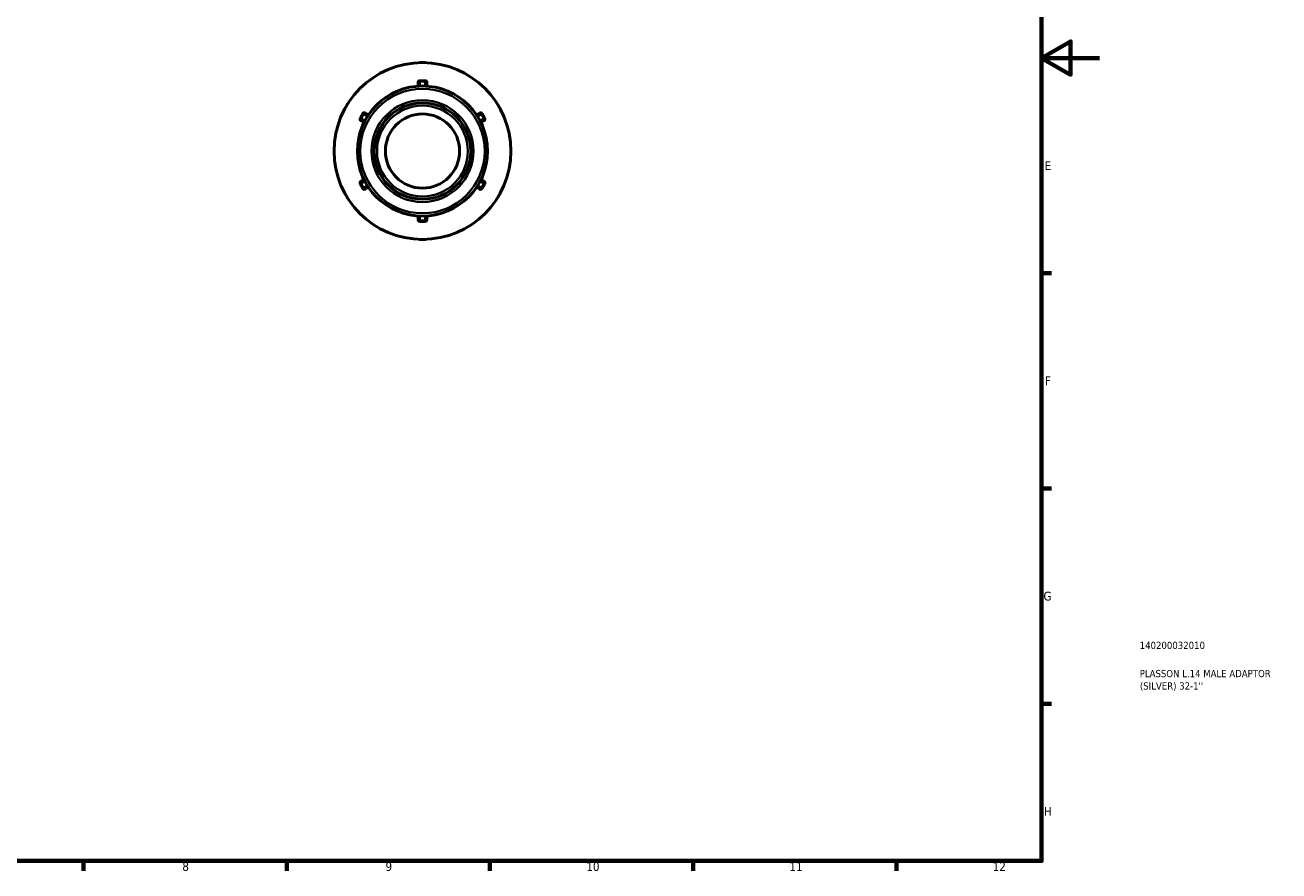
# Model space of a CAD drawing. Header units: millimetres. Extents: x 0 to 903, y 0 to 594.
# Tile 6 of 9: x 470 to 903, y 17 to 308. Entities that reach past the tile are written whole.
import ezdxf

# ---------------------------------------------------------------- set-up
doc = ezdxf.new("R2010")
doc.units = ezdxf.units.MM
for name, color, linetype, lineweight in [('Border (ANSI)', 7, 'Continuous', 70), ('Title (ISO)', 7, 'Continuous', 50), ('Visible (ANSI)', 7, 'Continuous', 50), ('Visible Narrow (ANSI)', 7, 'Continuous', 35)]:
    doc.layers.add(name, color=color, linetype=linetype, lineweight=lineweight)
doc.styles.add('Note Text (ANSI)', font='tahoma.ttf')
doc.styles.add('Note Text (ISO)', font='tahoma.ttf')

# ---------------------------------------------------------------- blocks, each defined once
blk = doc.blocks.new('Borders Default Border')
at = {"layer": 'Border (ANSI)'}
for p, q in [((821, 222.75), (824.45, 222.75)), ((821, 148.5), (824.45, 148.5)), ((821, 74.25), (824.45, 74.25)), ((490.58, 20), (490.58, 16.55)), ((560.67, 20), (560.67, 16.55)), ((630.75, 20), (630.75, 16.55)), ((700.83, 20), (700.83, 16.55)), ((770.92, 20), (770.92, 16.55))]:
    blk.add_line(p, q, dxfattribs=at)
at = {"layer": 'Border (ANSI)', "flags": 128}
for points in [[(20, 20), (20, 574), (821, 574), (821, 20), (20, 20)], [(841, 297), (821, 297), (831, 302.77), (831, 291.23), (821, 297)]]:
    blk.add_lwpolyline(points, dxfattribs=at)
at = {"layer": 'Border (ANSI)', "attachment_point": 7, "style": 'Note Text (ANSI)'}
for s, insert, char_height in [('E', (822.05, 258.35), 3.05), ('F', (822.14, 184.1), 3.05), ('G', (821.66, 109.79), 3.05), ('H', (821.81, 35.6), 3.05), ('8', (524.63, 16.48), 3.05), ('9', (594.7, 16.49), 3.05), ('10', (663.96, 16.49), 3.048), ('11', (734.04, 16.55), 3.048), ('12', (804.13, 16.55), 3.048)]:
    blk.add_mtext(s, dxfattribs=dict(at, insert=insert, char_height=char_height))
blk = doc.blocks.new('Title Blocks ISO')
at = {"layer": 'Title (ISO)', "color": 232, "true_color": 0xca0064, "style": 'Note Text (ISO)'}
for tag, p in [('PART_NUMBER_001', (33.84, 73.13)), ('DESCRIPTION_001', (33.84, 63.4)), ('DESCRIPTION_002', (33.91, 59.12))]:
    blk.add_attdef(tag, p, '', height=2.5, dxfattribs=at)

msp = doc.modelspace()

# ---------------------------------------------------------------- linework, layer by layer
at = {"layer": 'Visible (ANSI)'}
for p, q in [((607.465, 295.427), (606.58, 295.427)), ((608.35, 295.427), (607.465, 295.427)), ((605.94, 288.467), (605.94, 288.56)), ((605.94, 288.467), (605.94, 287.319)), ((608.35, 289.2), (606.58, 289.2)), ((608.99, 288.56), (608.99, 288.467)), ((608.99, 287.319), (608.99, 288.467)), ((581.051, 280.177), (580.609, 279.411)), ((581.494, 280.944), (581.051, 280.177)), ((586.886, 277.83), (586.001, 276.297)), ((587.761, 278.065), (587.842, 278.018)), ((588.836, 277.444), (587.842, 278.018)), ((627.088, 278.018), (626.094, 277.444)), ((627.088, 278.018), (627.169, 278.065)), ((628.928, 276.297), (628.043, 277.83)), ((633.879, 280.177), (633.436, 280.944)), ((634.321, 279.411), (633.879, 280.177)), ((586.317, 275.376), (586.236, 275.423)), ((586.317, 275.376), (587.311, 274.802)), ((627.619, 274.802), (628.613, 275.376)), ((628.694, 275.423), (628.613, 275.376)), ((586.001, 253.557), (586.886, 252.024)), ((586.236, 254.432), (586.317, 254.478)), ((587.311, 255.052), (586.317, 254.478)), ((587.842, 251.837), (587.761, 251.79)), ((587.842, 251.837), (588.836, 252.411)), ((626.094, 252.411), (627.088, 251.837)), ((627.169, 251.79), (627.088, 251.837)), ((628.613, 254.478), (627.619, 255.052)), ((628.043, 252.024), (628.928, 253.557)), ((628.613, 254.478), (628.694, 254.432)), ((580.609, 250.444), (581.051, 249.677)), ((581.051, 249.677), (581.494, 248.911)), ((633.436, 248.911), (633.879, 249.677)), ((633.879, 249.677), (634.321, 250.444)), ((605.94, 242.536), (605.94, 241.388)), ((608.99, 241.388), (608.99, 242.536)), ((605.94, 241.294), (605.94, 241.388)), ((606.58, 240.654), (608.35, 240.654)), ((608.99, 241.388), (608.99, 241.294)), ((606.58, 234.427), (607.465, 234.427)), ((607.465, 234.427), (608.35, 234.427))]:
    msp.add_line(p, q, dxfattribs=at)
for radius in [30.5, 22.443, 16.625, 12.8]:
    msp.add_circle((607.465, 264.927), radius, dxfattribs=at)
for centre, start, end in [((606.58, 294.787), 90, 103.43851), ((608.35, 294.787), 76.56149, 90), ((606.58, 288.56), 90, 180), ((608.35, 288.56), 0, 90), ((581.163, 279.091), 150, 163.43851), ((582.048, 280.624), 136.56149, 150), ((587.441, 277.51), 60, 150), ((627.489, 277.51), 30, 120), ((632.882, 280.624), 30, 43.43851), ((633.767, 279.091), 16.56149, 30), ((586.556, 275.977), 150, 240), ((628.374, 275.977), 300, 30), ((586.556, 253.877), 120, 210), ((587.441, 252.344), 210, 300), ((627.489, 252.344), 240, 330), ((628.374, 253.877), 330, 60), ((581.163, 250.764), 196.56149, 210), ((582.048, 249.231), 210, 223.43851), ((632.882, 249.231), 316.56149, 330), ((633.767, 250.764), 330, 343.43851), ((606.58, 241.294), 180, 270), ((608.35, 241.294), 270, 0), ((606.58, 235.067), 256.56149, 270), ((608.35, 235.067), 270, 283.43851)]:
    msp.add_arc(centre, 0.64, start, end, dxfattribs=at)
at = {"layer": 'Visible Narrow (ANSI)'}
for p, q in [((606.58, 289.2), (606.58, 288.945)), ((606.58, 287.431), (606.58, 288.841)), ((606.668, 288.919), (608.261, 288.919)), ((608.35, 288.945), (608.35, 289.2)), ((608.35, 288.841), (608.35, 287.431)), ((586.289, 276.234), (587.086, 277.613)), ((587.107, 277.703), (586.887, 277.83)), ((587.198, 277.651), (588.418, 276.946)), ((626.511, 276.946), (627.732, 277.651)), ((628.043, 277.83), (627.823, 277.703)), ((627.844, 277.613), (628.641, 276.234)), ((586.002, 276.297), (586.222, 276.17)), ((587.533, 275.413), (586.313, 276.118)), ((628.617, 276.118), (627.396, 275.413)), ((628.708, 276.17), (628.928, 276.297)), ((586.222, 253.685), (586.002, 253.558)), ((587.086, 252.242), (586.289, 253.621)), ((586.313, 253.737), (587.533, 254.442)), ((586.887, 252.025), (587.107, 252.152)), ((588.418, 252.909), (587.198, 252.204)), ((627.732, 252.204), (626.511, 252.909)), ((627.396, 254.442), (628.617, 253.737)), ((627.823, 252.152), (628.043, 252.025)), ((628.641, 253.621), (627.844, 252.242)), ((628.928, 253.558), (628.708, 253.685)), ((606.58, 241.014), (606.58, 242.423)), ((608.35, 242.423), (608.35, 241.014)), ((606.58, 240.909), (606.58, 240.655)), ((608.261, 240.935), (606.668, 240.935)), ((608.35, 240.655), (608.35, 240.909))]:
    msp.add_line(p, q, dxfattribs=at)
for radius in [21.483, 17.584, 15.665]:
    msp.add_circle((607.465, 264.927), radius, dxfattribs=at)
for centre, major_axis, start_param, end_param in [((606.58, 288.467), (-0.64, 0), 4.7909288, 6.2046455), ((608.35, 288.467), (0.64, 0), 0.0785398, 1.4922565), ((587.522, 277.463), (0.32, 0.554), 0.0785398, 1.4922565), ((627.408, 277.463), (-0.32, 0.554), 4.7909288, 6.2046455), ((586.637, 275.931), (-0.32, -0.554), 4.7909288, 6.2046455), ((628.293, 275.931), (0.32, -0.554), 0.0785398, 1.4922565), ((586.637, 253.924), (-0.32, 0.554), 0.0785398, 1.4922565), ((587.522, 252.391), (0.32, -0.554), 4.7909288, 6.2046455), ((627.408, 252.391), (-0.32, -0.554), 0.0785398, 1.4922565), ((628.293, 253.924), (0.32, 0.554), 4.7909288, 6.2046455), ((606.58, 241.388), (-0.64, 0), 0.0785398, 1.4922565), ((608.35, 241.388), (0.64, 0), 4.7909288, 6.2046455)]:
    msp.add_ellipse(centre, major_axis=major_axis, ratio=0.7071068, start_param=start_param, end_param=end_param, dxfattribs=at)

# ---------------------------------------------------------------- block references
msp.add_blockref('Borders Default Border', (0, 0))
msp.add_blockref('Title Blocks ISO', (821, 20)).add_auto_attribs({'PART_NUMBER_001': '140200032010', 'DESCRIPTION_001': 'PLASSON L.14 MALE ADAPTOR', 'DESCRIPTION_002': "(SILVER) 32-1''"})

doc.saveas('drawing.dxf')
